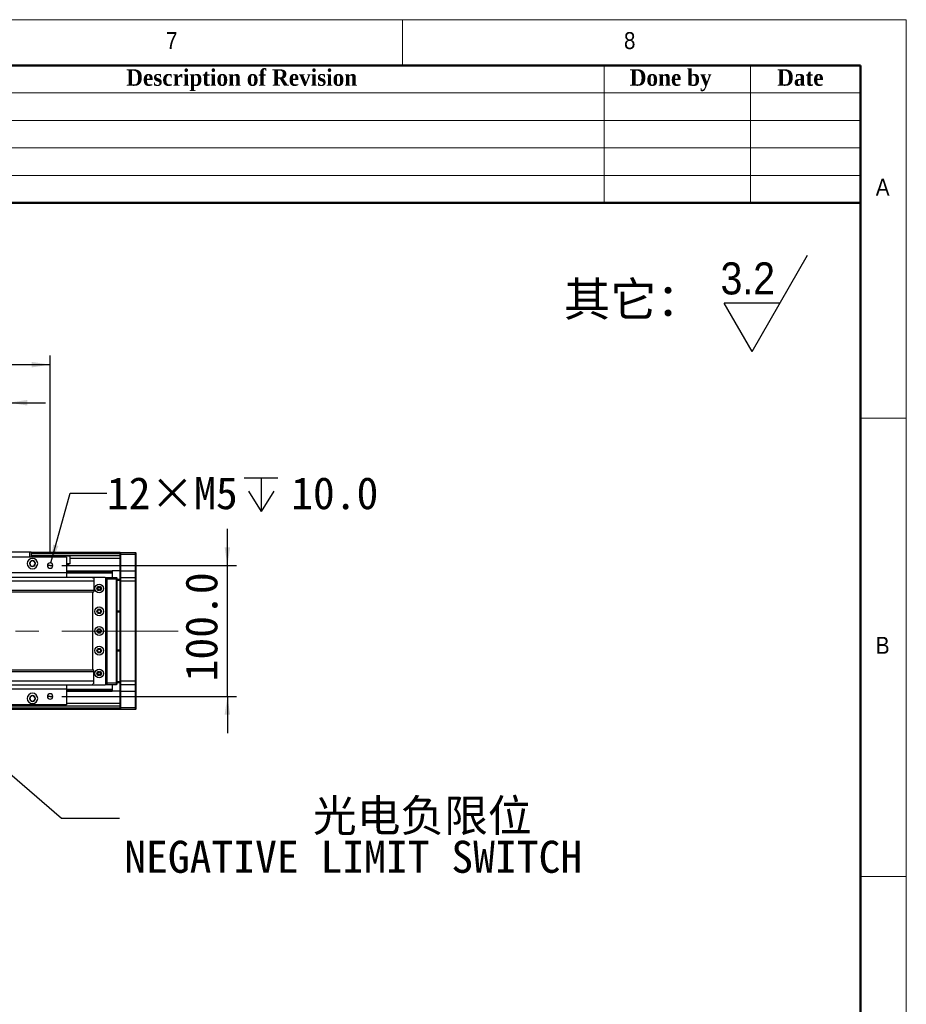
# Model space of a CAD drawing. Header units: millimetres. Extents: x 35 to 2924, y 35 to 2044.
# Tile 7 of 7: x 2227 to 2905, y 1292 to 2044. Entities that reach past the tile are written whole.
import ezdxf

# ---------------------------------------------------------------- set-up
doc = ezdxf.new("R2010")
doc.units = ezdxf.units.MM
doc.header["$LTSCALE"] = 7
doc.linetypes.add('CENTERX2', pattern=[20.32, 12.7, -2.54, 2.54, -2.54])
doc.layers.add('DIMNS', color=7, linetype='Continuous')
doc.styles.add('SLDTEXTSTYLE0', font='arial.ttf', dxfattribs={"bigfont": 'bigfont'})
doc.styles.add('SLDTEXTSTYLE1', font='Gothic.ttf', dxfattribs={"width": 0.913})
doc.styles.add('SLDTEXTSTYLE11', font='txt', dxfattribs={"bigfont": 'bigfont'})
doc.styles.add('SLDTEXTSTYLE2', font='timesbd.ttf', dxfattribs={"width": 0.933})
doc.styles.add('SLDTEXTSTYLE8', font='txt')
doc.styles.add('SLDTEXTSTYLE9', font='txt')
doc.dimstyles.new('SLDDIMSTYLE0', dxfattribs={"dimtxt": 24.5, "dimasz": 14, "dimexe": 0, "dimexo": 0.0625, "dimgap": 6.125, "dimtad": 2, "dimdec": 1, "dimrnd": 1e-09, "dimzin": 4, "dimdsep": 46, "dimtxsty": 'SLDTEXTSTYLE9', "dimsah": 1, "dimcen": 0.09, "dimadec": 0, "dimazin": 1, "dimtfac": 1, "dimtdec": 1, "dimtofl": 0, "dimtmove": 0, "dimatfit": 3, "dimfxl": 0, "dimfrac": 2, "dimtolj": 1, "dimtzin": 12, "dimarcsym": 0})
doc.dimstyles.new('SLDDIMSTYLE1', dxfattribs={"dimtxt": 24.5, "dimasz": 14, "dimexe": 0, "dimexo": 0.0625, "dimgap": 6.125, "dimtad": 2, "dimdec": 1, "dimrnd": 1e-09, "dimzin": 4, "dimdsep": 46, "dimtxsty": 'SLDTEXTSTYLE9', "dimsah": 1, "dimcen": 0.09, "dimadec": 0, "dimazin": 1, "dimtfac": 1, "dimtdec": 1, "dimtmove": 0, "dimatfit": 0, "dimfxl": 0, "dimfrac": 2, "dimtolj": 1, "dimtzin": 12, "dimarcsym": 0})
doc.dimstyles.new('SLDDIMSTYLE2', dxfattribs={"dimtxt": 0.18, "dimasz": 14, "dimexe": 0, "dimexo": 0.0625, "dimgap": 0, "dimtad": 0, "dimtih": 1, "dimtoh": 1, "dimdec": 0, "dimrnd": 1e-09, "dimzin": 0, "dimdsep": 46, "dimtxsty": 'Standard', "dimsah": 1, "dimcen": 0.09, "dimadec": 0, "dimazin": 0, "dimtfac": 14, "dimtdec": 0, "dimtofl": 0, "dimtmove": 0, "dimatfit": 3, "dimfxl": 0, "dimfrac": 2, "dimtolj": 1, "dimtzin": 0, "dimarcsym": 0})
doc.dimstyles.new('SLDDIMSTYLE8', dxfattribs={"dimtxt": 24.5, "dimasz": 14, "dimexe": 0, "dimexo": 0.0625, "dimgap": 6.125, "dimtad": 0, "dimtih": 1, "dimtoh": 1, "dimdec": 1, "dimrnd": 1e-09, "dimzin": 12, "dimdsep": 46, "dimtxsty": 'SLDTEXTSTYLE9', "dimsah": 1, "dimcen": 0, "dimadec": 0, "dimazin": 3, "dimtfac": 1, "dimtdec": 1, "dimtofl": 0, "dimtmove": 0, "dimatfit": 3, "dimfxl": 0, "dimfrac": 2, "dimtolj": 1, "dimtzin": 12, "dimarcsym": 0})

# ---------------------------------------------------------------- blocks, each defined once
blk = doc.blocks.new('SW_SFSYMBOL_0')
at = {"layer": 'DIMNS', "color": 0}
for p, q in [((24.03, -36.75), (66.46, 36.75)), ((24.03, -36.75), (2.81, 0)), ((45.24, 0), (2.81, 0))]:
    blk.add_line(p, q, dxfattribs=at)
at = {"layer": 'DIMNS', "color": 0, "insert": (0, 31.29), "char_height": 24.5, "attachment_point": 1, "style": 'SLDTEXTSTYLE1'}
blk.add_mtext('3.2', dxfattribs=at)
blk = doc.blocks.new('_D_22')
at = {"layer": 'DIMNS'}
for p, q in [((2117.08, 1635.87), (2117.08, 1758.38)), ((2219.08, 1635.87), (2219.08, 1758.38)), ((2117.08, 1751.38), (2089.08, 1751.38)), ((2117.08, 1751.38), (2219.08, 1751.38)), ((2219.08, 1751.38), (2247.08, 1751.38))]:
    blk.add_line(p, q, dxfattribs=at)
for points in [[(2117.08, 1751.38), (2103.08, 1753.48), (2103.08, 1749.28)], [(2219.08, 1751.38), (2233.08, 1749.28), (2233.08, 1753.48)]]:
    blk.add_solid(points, dxfattribs=at)
at = {"layer": 'DIMNS', "insert": (2135.66, 1783.53), "char_height": 24.5, "attachment_point": 1, "style": 'SLDTEXTSTYLE9'}
blk.add_mtext('102.0', dxfattribs=at)
blk = doc.blocks.new('_D_23')
at = {"layer": 'DIMNS'}
for p, q in [((2085.58, 1635.87), (2085.58, 1787.46)), ((2250.58, 1635.87), (2250.58, 1787.46)), ((2085.58, 1780.46), (2250.58, 1780.46))]:
    blk.add_line(p, q, dxfattribs=at)
for points in [[(2085.58, 1780.46), (2099.58, 1778.36), (2099.58, 1782.56)], [(2250.58, 1780.46), (2236.58, 1782.56), (2236.58, 1778.36)]]:
    blk.add_solid(points, dxfattribs=at)
at = {"layer": 'DIMNS', "insert": (2135.66, 1812.6), "char_height": 24.5, "attachment_point": 1, "style": 'SLDTEXTSTYLE9'}
blk.add_mtext('165.0', dxfattribs=at)
blk = doc.blocks.new('_D_25')
at = {"layer": 'DIMNS'}
for p, q in [((2386.08, 1626.98), (2386.08, 1654.98)), ((2259.47, 1626.98), (2393.08, 1626.98)), ((2386.08, 1526.98), (2386.08, 1626.98)), ((2259.47, 1526.98), (2393.08, 1526.98)), ((2386.08, 1526.98), (2386.08, 1498.98))]:
    blk.add_line(p, q, dxfattribs=at)
for points in [[(2386.08, 1626.98), (2388.18, 1640.98), (2383.98, 1640.98)], [(2386.08, 1526.98), (2383.98, 1512.98), (2388.18, 1512.98)]]:
    blk.add_solid(points, dxfattribs=at)
at = {"layer": 'DIMNS', "insert": (2353.94, 1538.47), "char_height": 24.5, "attachment_point": 1, "rotation": 90, "style": 'SLDTEXTSTYLE9'}
blk.add_mtext('100.0', dxfattribs=at)
blk = doc.blocks.new('SW_SYMBOL_HOLE_DEPTH')
at = {"layer": 'DIMNS', "color": 0}
for p, q in [((0, 6125), (5600, 6125)), ((2800, 6125), (2800, 525)), ((700, 3885), (2800, 525)), ((4900, 3885), (2800, 525))]:
    blk.add_line(p, q, dxfattribs=at)
blk = doc.blocks.new('_D_27')
at = {"layer": 'DIMNS'}
for p, q in [((2251.15, 1629.01), (2265.99, 1682.21)), ((2265.99, 1682.21), (2293.99, 1682.21))]:
    blk.add_line(p, q, dxfattribs=at)
blk.add_solid([(2251.15, 1629.01), (2256.93, 1641.93), (2252.89, 1643.06)], dxfattribs=at)
at = {"layer": 'DIMNS', "xscale": 0.004592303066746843, "yscale": 0.004592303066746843, "zscale": 0.004592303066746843}
blk.add_blockref('SW_SYMBOL_HOLE_DEPTH', (2398.96, 1665.99), dxfattribs=at)
at = {"layer": 'DIMNS', "char_height": 24.5, "attachment_point": 1, "style": 'SLDTEXTSTYLE9'}
for s, insert in [('12×M5', (2293.99, 1694.55)), ('10.0', (2434.82, 1694.55))]:
    blk.add_mtext(s, dxfattribs=dict(at, insert=insert))
blk = doc.blocks.new('SW_NOTE_7')
at = {"layer": 'DIMNS', "color": 0, "char_height": 24.5, "attachment_point": 1}
for s, insert, style in [('{\\fMicrosoft YaHei|b0|i0|c134|p34;    光电负限位}', (114.66, 14.25), 'SLDTEXTSTYLE11'), ('NEGATIVE LIMIT SWITCH', (3.59, -17.25), 'SLDTEXTSTYLE8')]:
    blk.add_mtext(s, dxfattribs=dict(at, insert=insert, style=style))

msp = doc.modelspace()

# ---------------------------------------------------------------- linework, layer by layer
at = {"color": 7, "linetype": 'Continuous', "lineweight": 18}
for p, q in [((2905, 2044), (35, 2044)), ((2520, 2009), (2520, 2044)), ((2905, 35), (2905, 2044)), ((70, 2009), (2870, 2009)), ((2674, 2009), (2674, 1904)), ((2786, 2009), (2786, 1904)), ((2870, 2009), (2870, 1904)), ((2870, 2009), (2870, 70)), ((2030, 1988), (2870, 1988)), ((2030, 1967), (2870, 1967)), ((2030, 1946), (2870, 1946)), ((2030, 1925), (2870, 1925)), ((2905, 1739.5), (2870, 1739.5)), ((2870, 1389.5), (2905, 1389.5))]:
    msp.add_line(p, q, dxfattribs=at)
at = {"color": 7, "linetype": 'Continuous', "lineweight": 50}
for p, q in [((2870, 2009), (70, 2009)), ((2870, 2009), (2870, 70)), ((2870, 1904), (2030, 1904))]:
    msp.add_line(p, q, dxfattribs=at)
at = {"color": 7, "linetype": 'Continuous', "lineweight": 25}
for p, q in [((2263.08, 1633.48), (2073.08, 1633.48)), ((2235.08, 1637.18), (2213.08, 1637.18)), ((2213.21, 1637.48), (2234.96, 1637.48)), ((2234.96, 1637.48), (2235.78, 1637.48)), ((2235.08, 1637.18), (2234.96, 1637.48)), ((2235.08, 1633.48), (2235.08, 1637.18)), ((2236.08, 1637.18), (2235.08, 1637.18)), ((2235.78, 1637.48), (2236.08, 1637.18)), ((2236.08, 1637.18), (2236.08, 1633.48)), ((2304.08, 1636.98), (2236.08, 1636.98)), ((2236.08, 1636.48), (2304.08, 1636.48)), ((2304.08, 1634.49), (2236.08, 1634.49)), ((2263.08, 1633.48), (2263.08, 1621.48)), ((2304.08, 1632.49), (2265.72, 1632.49)), ((2265.72, 1632.49), (2265.72, 1628.38)), ((2304.08, 1636.68), (2304.38, 1636.98)), ((2304.08, 1636.98), (2304.08, 1636.68)), ((2304.08, 1635.48), (2304.08, 1636.68)), ((2304.08, 1635.48), (2304.38, 1635.48)), ((2304.08, 1622.98), (2304.08, 1635.48)), ((2304.38, 1636.98), (2304.38, 1635.48)), ((2304.38, 1636.98), (2315.78, 1636.98)), ((2304.38, 1635.48), (2304.38, 1622.98)), ((2315.78, 1635.48), (2304.38, 1635.48)), ((2315.78, 1635.48), (2315.78, 1636.98)), ((2315.78, 1636.98), (2316.08, 1636.68)), ((2315.78, 1622.98), (2315.78, 1635.48)), ((2315.78, 1635.48), (2316.08, 1635.48)), ((2316.08, 1636.68), (2316.08, 1635.48)), ((2316.08, 1635.48), (2316.08, 1622.98)), ((2250.58, 1626.98), (2248.48, 1626.98)), ((2250.58, 1626.98), (2252.68, 1626.98)), ((2265.72, 1628.38), (2263.08, 1628.38)), ((2283.58, 1617.98), (373.08, 1617.98)), ((2263.08, 1621.48), (2073.08, 1621.48)), ((2263.08, 1622.99), (2298.08, 1622.99)), ((2263.08, 1622.7), (2298.08, 1622.7)), ((2263.08, 1621.8), (2298.08, 1621.8)), ((2263.08, 1621.5), (2298.08, 1621.5)), ((2263.08, 1621.48), (2263.08, 1617.98)), ((2283.58, 1617.98), (2283.08, 1617.48)), ((2283.08, 1617.48), (2283.08, 1617.35)), ((2292.58, 1617.98), (2283.58, 1617.98)), ((2284.08, 1617.35), (2284.08, 1614.98)), ((2293.08, 1617.48), (2292.58, 1617.98)), ((2292.58, 1617.98), (2294.08, 1617.98)), ((2294.08, 1617.68), (2292.88, 1617.68)), ((2293.08, 1536.48), (2293.08, 1617.48)), ((2294.08, 1617.98), (2301.28, 1617.98)), ((2294.08, 1616.48), (2294.08, 1617.98)), ((2298.08, 1622.99), (2298.08, 1622.7)), ((2304.08, 1622.99), (2298.08, 1622.99)), ((2298.08, 1622.7), (2298.08, 1621.8)), ((2298.08, 1621.8), (2298.08, 1621.5)), ((2298.08, 1621.5), (2298.08, 1617.98)), ((2301.28, 1616.48), (2301.28, 1617.98)), ((2301.58, 1617.68), (2301.28, 1617.98)), ((2301.58, 1617.68), (2301.58, 1616.48)), ((2304.08, 1622.98), (2304.38, 1622.98)), ((2304.08, 1617.68), (2304.08, 1622.98)), ((2304.38, 1617.98), (2304.08, 1617.68)), ((2304.08, 1614.98), (2304.08, 1617.68)), ((2304.38, 1622.98), (2304.38, 1617.98)), ((2304.38, 1622.98), (2315.78, 1622.98)), ((2304.38, 1617.98), (2304.38, 1614.98)), ((2304.38, 1617.98), (2315.78, 1617.98)), ((2315.78, 1617.98), (2315.78, 1622.98)), ((2315.78, 1622.98), (2316.08, 1622.98)), ((2315.78, 1614.98), (2315.78, 1617.98)), ((2315.78, 1617.98), (2316.08, 1617.68)), ((2316.08, 1622.98), (2316.08, 1617.68)), ((2316.08, 1617.68), (2316.08, 1614.98)), ((2284.08, 1614.98), (373.08, 1614.98)), ((2284.08, 1614.98), (2284.08, 1607.98)), ((2289.23, 1609.98), (2286.94, 1609.98)), ((2293.58, 1615.98), (2293.08, 1615.98)), ((2293.58, 1537.98), (2293.58, 1615.98)), ((2301.28, 1616.48), (2294.08, 1616.48)), ((2294.08, 1537.48), (2294.08, 1616.48)), ((2301.28, 1537.48), (2301.28, 1616.48)), ((2301.58, 1616.48), (2301.28, 1616.48)), ((2301.58, 1616.48), (2301.58, 1537.48)), ((2301.58, 1616.48), (2304.08, 1616.48)), ((2304.08, 1615.48), (2301.58, 1615.48)), ((2304.08, 1538.98), (2304.08, 1614.98)), ((2304.38, 1614.98), (2304.08, 1614.98)), ((2304.38, 1614.98), (2304.38, 1538.98)), ((2315.78, 1614.98), (2304.38, 1614.98)), ((2315.78, 1538.98), (2315.78, 1614.98)), ((2315.78, 1614.98), (2316.08, 1614.98)), ((2316.08, 1614.98), (2316.08, 1538.98)), ((2284.08, 1607.98), (373.08, 1607.98)), ((373.08, 1606.98), (2284.08, 1606.98)), ((2283.08, 1606.98), (2283.08, 1546.98)), ((2284.08, 1607.98), (2284.08, 1606.98)), ((2301.58, 1592.48), (2304.08, 1592.48)), ((2304.08, 1591.48), (2301.58, 1591.48)), ((2301.58, 1562.48), (2304.08, 1562.48)), ((2304.08, 1561.48), (2301.58, 1561.48)), ((2284.08, 1546.98), (373.08, 1546.98)), ((373.08, 1545.98), (2284.08, 1545.98)), ((2284.08, 1545.98), (2284.08, 1546.98)), ((2284.08, 1538.98), (2284.08, 1545.98)), ((2286.94, 1543.98), (2289.23, 1543.98)), ((373.08, 1538.98), (2284.08, 1538.98)), ((373.08, 1535.98), (2283.58, 1535.98)), ((2263.08, 1535.98), (2263.08, 1532.48)), ((2283.08, 1536.62), (2283.08, 1536.48)), ((2283.08, 1536.48), (2283.58, 1535.98)), ((2283.58, 1535.98), (2292.58, 1535.98)), ((2284.08, 1536.62), (2284.08, 1538.98)), ((2292.58, 1535.98), (2293.08, 1536.48)), ((2294.08, 1535.98), (2292.58, 1535.98)), ((2292.88, 1536.28), (2294.08, 1536.28)), ((2293.08, 1537.98), (2293.58, 1537.98)), ((2294.08, 1537.48), (2301.28, 1537.48)), ((2294.08, 1535.98), (2294.08, 1537.48)), ((2301.28, 1535.98), (2294.08, 1535.98)), ((2298.08, 1535.98), (2298.08, 1532.46)), ((2301.28, 1535.98), (2301.28, 1537.48)), ((2301.58, 1537.48), (2301.28, 1537.48)), ((2301.58, 1536.28), (2301.28, 1535.98)), ((2301.58, 1538.48), (2304.08, 1538.48)), ((2301.58, 1537.48), (2301.58, 1536.28)), ((2304.08, 1537.48), (2301.58, 1537.48)), ((2304.08, 1536.28), (2304.08, 1538.98)), ((2304.38, 1538.98), (2304.08, 1538.98)), ((2304.38, 1535.98), (2304.08, 1536.28)), ((2304.08, 1530.98), (2304.08, 1536.28)), ((2304.38, 1538.98), (2304.38, 1535.98)), ((2304.38, 1538.98), (2315.78, 1538.98)), ((2315.78, 1535.98), (2304.38, 1535.98)), ((2304.38, 1535.98), (2304.38, 1530.98)), ((2315.78, 1535.98), (2315.78, 1538.98)), ((2315.78, 1538.98), (2316.08, 1538.98)), ((2315.78, 1535.98), (2316.08, 1536.28)), ((2315.78, 1530.98), (2315.78, 1535.98)), ((2316.08, 1538.98), (2316.08, 1536.28)), ((2316.08, 1536.28), (2316.08, 1530.98)), ((2263.08, 1532.48), (2073.08, 1532.48)), ((2250.58, 1526.98), (2248.48, 1526.98)), ((2250.58, 1526.98), (2252.68, 1526.98)), ((2263.08, 1532.48), (2263.08, 1520.48)), ((2263.08, 1532.46), (2298.08, 1532.46)), ((2263.08, 1532.17), (2298.08, 1532.17)), ((2263.08, 1531.27), (2298.08, 1531.27)), ((2263.08, 1530.98), (2298.08, 1530.98)), ((2298.08, 1532.46), (2298.08, 1532.17)), ((2298.08, 1532.17), (2298.08, 1531.27)), ((2298.08, 1531.27), (2298.08, 1530.98)), ((2304.08, 1530.98), (2298.08, 1530.98)), ((2304.38, 1530.98), (2304.08, 1530.98)), ((2304.08, 1518.48), (2304.08, 1530.98)), ((2304.38, 1530.98), (2315.78, 1530.98)), ((2304.38, 1530.98), (2304.38, 1518.48)), ((2316.08, 1530.98), (2315.78, 1530.98)), ((2315.78, 1518.48), (2315.78, 1530.98)), ((2316.08, 1530.98), (2316.08, 1518.48)), ((2263.08, 1520.48), (2073.08, 1520.48)), ((2304.08, 1519.48), (2178.08, 1519.48)), ((2304.08, 1516.98), (2178.08, 1516.98)), ((2304.38, 1518.48), (2304.08, 1518.48)), ((2304.08, 1517.28), (2304.08, 1518.48)), ((2304.38, 1516.98), (2304.08, 1517.28)), ((2304.08, 1517.28), (2304.08, 1516.98)), ((2304.38, 1518.48), (2304.38, 1516.98)), ((2304.38, 1518.48), (2315.78, 1518.48)), ((2315.78, 1516.98), (2304.38, 1516.98)), ((2315.78, 1516.98), (2315.78, 1518.48)), ((2316.08, 1518.48), (2315.78, 1518.48)), ((2316.08, 1517.28), (2315.78, 1516.98)), ((2316.08, 1518.48), (2316.08, 1517.28))]:
    msp.add_line(p, q, dxfattribs=at)
at = {"color": 8, "linetype": 'Continuous', "lineweight": 25}
for p, q in [((2304.08, 1635.98), (2236.08, 1635.98)), ((2304.08, 1521.48), (2263.08, 1521.48)), ((2304.08, 1517.98), (2178.08, 1517.98))]:
    msp.add_line(p, q, dxfattribs=at)
at = {"color": 7, "linetype": 'Continuous', "lineweight": 25, "flags": 128}
msp.add_lwpolyline([(2262.44, 1633.48), (2262.45, 1633.74), (2262.55, 1634.09), (2262.78, 1634.33), (2263.11, 1634.43), (2263.53, 1634.47), (2264.05, 1634.48), (2264.59, 1634.48), (2265.08, 1634.43), (2265.43, 1634.3), (2265.63, 1634.07), (2265.71, 1633.74), (2265.73, 1633.29), (2265.72, 1632.69), (2265.72, 1632.49), (2265.72, 1632.49)], dxfattribs=at)
at = {"color": 7, "linetype": 'Continuous', "lineweight": 25}
for centre, radius in [((2288.08, 1609.48), 3.36), ((2288.08, 1609.48), 1.7), ((2288.08, 1609.48), 1.25), ((2288.08, 1591.98), 3.36), ((2288.08, 1591.98), 1.7), ((2288.08, 1591.98), 1.25), ((2288.08, 1576.98), 3.36), ((2288.08, 1576.98), 1.7), ((2288.08, 1576.98), 1.25), ((2288.08, 1561.98), 3.36), ((2288.08, 1561.98), 1.7), ((2288.08, 1561.98), 1.25), ((2288.08, 1544.48), 3.36), ((2288.08, 1544.48), 1.7), ((2288.08, 1544.48), 1.25)]:
    msp.add_circle(centre, radius, dxfattribs=at)
for centre, radius, start, end in [((2237.08, 1628.48), 4, 0, 180), ((2237.08, 1628.48), 4, 180, 0), ((2237.08, 1628.48), 2.25, 0, 180), ((2237.08, 1628.48), 2.25, 180, 0), ((2237.08, 1628.48), 2, 90, 270), ((2237.08, 1628.48), 2, 270, 90), ((2250.58, 1626.98), 2.1, 0, 180), ((2250.58, 1626.98), 2.1, 180, 0), ((2237.08, 1525.48), 4, 0, 180), ((2237.08, 1525.48), 2.25, 0, 180), ((2237.08, 1525.48), 2, 90, 270), ((2237.08, 1525.48), 2, 270, 90), ((2250.58, 1526.98), 2.1, 0, 180), ((2250.58, 1526.98), 2.1, 180, 0), ((2237.08, 1525.48), 4, 180, 0), ((2237.08, 1525.48), 2.25, 180, 0)]:
    msp.add_arc(centre, radius, start, end, dxfattribs=at)
msp.add_open_spline([(2265.72, 1628.38), (2265.38, 1628.19), (2264.88, 1627.9), (2264.35, 1627.56), (2264.08, 1627.5), (2263.91, 1627.54), (2263.68, 1627.66), (2263.4, 1627.82), (2263.18, 1627.95), (2263.08, 1628.01)], degree=3, knots=[0, 0, 0, 0, 0.398899, 0.579515, 0.625832, 0.671783, 0.747296, 0.885659, 1, 1, 1, 1], dxfattribs=at)
at = {"layer": 'DIMNS', "linetype": 'CENTERX2', "lineweight": 18}
msp.add_line((2348.53, 1576.98), (307.63, 1576.98), dxfattribs=at)

# ---------------------------------------------------------------- block references
at = {"layer": 'DIMNS'}
for name, p in [('SW_SFSYMBOL_0', (2763.03, 1827.32)), ('SW_NOTE_7', (2303.67, 1434))]:
    msp.add_blockref(name, p, dxfattribs=at)

# ---------------------------------------------------------------- texts
at = {"color": 7, "linetype": 'Continuous', "lineweight": 0}
for s, insert, char_height, attachment_point, style in [('7', (2339.17, 2034.52), 12.96, 1, 'SLDTEXTSTYLE1'), ('8', (2689.17, 2034.52), 12.96, 1, 'SLDTEXTSTYLE1'), ('Description of Revision', (2397.01, 2006.1), 12.6, 2, 'SLDTEXTSTYLE2'), ('Done by', (2724.88, 2006.1), 12.6, 2, 'SLDTEXTSTYLE2'), ('Date', (2824, 2006.1), 12.6, 2, 'SLDTEXTSTYLE2'), ('A', (2881.67, 1922.52), 12.96, 1, 'SLDTEXTSTYLE1'), ('B', (2881.67, 1572.52), 12.96, 1, 'SLDTEXTSTYLE1')]:
    msp.add_mtext(s, dxfattribs=dict(at, insert=insert, char_height=char_height, attachment_point=attachment_point, style=style))
at = {"layer": 'DIMNS', "insert": (2643.32, 1843.39), "char_height": 25.929, "attachment_point": 1, "style": 'SLDTEXTSTYLE0'}
msp.add_mtext('其它：', dxfattribs=at)

# ---------------------------------------------------------------- dimensions: what is measured, and where the dimension line sits
at = {"layer": 'DIMNS'}
for base, p1, p2, dimstyle, picture, middle in [((2250.58, 1780.46), (2085.58, 1626.98), (2250.58, 1626.98), 'SLDDIMSTYLE0', '_D_23', (2174.69, 1780.46)), ((2219.08, 1751.38), (2117.08, 1626.98), (2219.08, 1626.98), 'SLDDIMSTYLE1', '_D_22', (2174.69, 1751.38))]:
    dim = msp.add_linear_dim(base=base, p1=p1, p2=p2, dimstyle=dimstyle, dxfattribs=at)
    dim.commit()
    dim.dimension.update_dxf_attribs({"geometry": picture, "text_midpoint": middle, "dimtype": 160})
dim = msp.add_radius_dim(center=(2250.58, 1626.98), mpoint=(2251.15, 1629.01), text='12×M5{\\fGDT;x}10.0', dimstyle='SLDDIMSTYLE8', override={"dimpost": '<>'}, dxfattribs=at)
dim.commit()
dim.dimension.update_dxf_attribs({"geometry": '_D_27', "text_midpoint": (2394.59, 1682.21), "dimtype": 164})
dim = msp.add_linear_dim(base=(2386.08, 1626.98), p1=(2250.58, 1526.98), p2=(2250.58, 1626.98), angle=90, dimstyle='SLDDIMSTYLE1', dxfattribs=at)
dim.commit()
dim.dimension.update_dxf_attribs({"geometry": '_D_25', "text_midpoint": (2386.08, 1577.5), "dimtype": 160})

# ---------------------------------------------------------------- leaders
msp.add_leader([(2179.18, 1502.98), (2259.22, 1434), (2303.67, 1434)], dimstyle='SLDDIMSTYLE2', dxfattribs=at)

doc.saveas('drawing.dxf')
